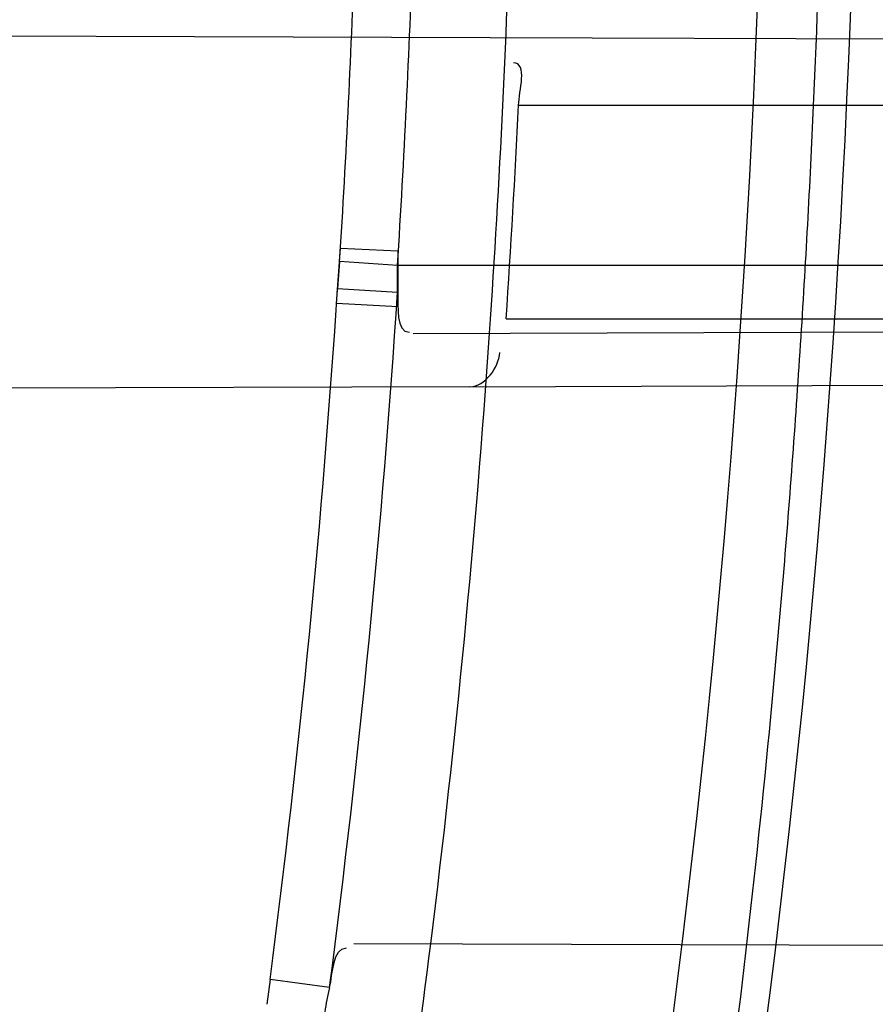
# Model space of a CAD drawing. Header units: millimetres. Extents: x 0 to 297, y 0 to 210.
# Tile 32 of 256: x 146.1884 to 146.2165, y 91.0233 to 91.0556. Entities that reach past the tile are written whole.
import ezdxf

# ---------------------------------------------------------------- set-up
doc = ezdxf.new("R2010")
doc.units = ezdxf.units.MM
doc.header["$LTSCALE"] = 16.335
doc.layers.get('0').update_dxf_attribs({"linetype": 'CONTINUOUS'})
for name, color, linetype in [('01_GLOBAL', 7, 'CONTINUOUS'), ('INTFCLR_1', 7, 'CONTINUOUS'), ('INTFCLR_144815', 7, 'CONTINUOUS')]:
    doc.layers.add(name, color=color, linetype=linetype)

msp = doc.modelspace()

# ---------------------------------------------------------------- linework, layer by layer
at = {"color": 7, "linetype": 'Continuous'}
msp.add_circle((146.8548034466, 92.13446435), 2.66, dxfattribs=at)
at = {"color": 9, "linetype": 'Continuous'}
msp.add_arc((146.8548034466, 92.13446435), 2.6259090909, 182.9674534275, 267.0325465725, dxfattribs=at)
at = {"layer": '01_GLOBAL', "color": 7, "linetype": 'Continuous'}
msp.add_circle((146.8548034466, 92.13446435), 2.695, dxfattribs=at)
at = {"layer": 'INTFCLR_1', "color": 6, "linetype": 'Continuous'}
for p, q in [((146.1516667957, 91.0551793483), (146.2038547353, 91.0549971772)), ((146.2031934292, 91.0435378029), (146.1508700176, 91.043355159))]:
    msp.add_line(p, q, dxfattribs=at)
at = {"layer": 'INTFCLR_1', "color": 9, "linetype": 'Continuous'}
for p, q in [((146.2038547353, 91.0549971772), (146.2627179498, 91.054791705)), ((146.2047874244, 91.0527686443), (146.2626121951, 91.0527686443)), ((146.2250232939, 91.0475186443), (146.2008186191, 91.0475186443)), ((146.2043853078, 91.0457686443), (146.2622645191, 91.0457686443)), ((146.201328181, 91.04528129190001), (146.2248900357, 91.0453635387)), ((146.2031934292, 91.0435378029), (146.2621692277, 91.04374366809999)), ((146.2230523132, 91.02518016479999), (146.1993861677, 91.0252627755)), ((146.1966336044, 91.0240844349), (146.1965333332, 91.02327370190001)), ((146.198586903, 91.02382699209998), (146.1966336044, 91.0240844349))]:
    msp.add_line(p, q, dxfattribs=at)
at = {"layer": 'INTFCLR_1', "color": 7, "linetype": 'Continuous'}
for p, q in [((146.1988139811, 91.0462655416), (146.1989505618, 91.04807889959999)), ((146.1989505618, 91.04807889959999), (146.2008329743, 91.04799164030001)), ((146.2008329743, 91.04799164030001), (146.2008327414, 91.0461576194)), ((146.1989183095, 91.04764059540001), (146.1988524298, 91.0467640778)), ((146.2008186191, 91.0475186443), (146.1989183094, 91.04764059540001)), ((146.2008183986, 91.0466330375), (146.2008186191, 91.0475186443)), ((146.1988524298, 91.0467640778), (146.2008183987, 91.04663303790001)), ((146.2008327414, 91.0461576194), (146.1988139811, 91.0462655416))]:
    msp.add_line(p, q, dxfattribs=at)
at = {"layer": 'INTFCLR_1', "color": 6, "linetype": 'Continuous'}
for centre, radius, start, end in [((145.8396077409, 91.0702686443), 0.4224162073, 270, 90.00000002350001), ((145.8396077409, 91.0702686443), 0.4014439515, 270, 90.00000002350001), ((145.8396077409, 91.0702686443), 0.3650864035, 356.0768556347, 358.4266729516), ((145.8399817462, 91.0702695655), 0.3615533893, 356.3922519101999, 358.0582108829), ((145.8390281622, 91.070268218), 0.3661776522, 356.1636884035, 357.2608001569), ((145.8396077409, 91.0702686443), 0.3650864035, 350.5419589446, 352.9174824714), ((146.2056222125, 91.0220793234), 0.0072491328, 166.0493197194, 172.5548385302)]:
    msp.add_arc(centre, radius, start, end, dxfattribs=at)
at = {"layer": 'INTFCLR_1', "color": 9, "linetype": 'Continuous'}
for centre, radius, start, end in [((145.8430307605, 91.0702693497), 0.3729410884, 346.8723352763, 13.1275089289), ((145.8429710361, 91.0702686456), 0.3699364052, 346.8756062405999, 13.1243934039), ((145.8420686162, 91.0702713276), 0.3575665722, 356.3712696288, 358.0467813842), ((145.8416671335, 91.0702603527), 0.3579572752, 352.5882820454, 356.2364055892), ((145.8416111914, 91.070268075), 0.359983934, 352.5876833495, 356.2354912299), ((145.8396077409, 91.0702686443), 0.3650864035, 352.9174824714, 356.0768556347)]:
    msp.add_arc(centre, radius, start, end, dxfattribs=at)
for points, knots in [([(146.215167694, 90.9396470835), (146.2159987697, 90.9419085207), (146.2176274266, 90.946474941), (146.2207305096, 90.9557355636), (146.2257654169, 90.97235802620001), (146.2304341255, 90.99186806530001), (146.2335169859, 91.0093050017), (146.2348129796, 91.0182086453), (146.2354818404, 91.02335838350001), (146.2370256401, 91.0362869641), (146.2386297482, 91.0583777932), (146.2383725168, 91.0844410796), (146.2371603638, 91.1013312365), (146.2363978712, 91.10913017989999), (146.2358364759, 91.11431722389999), (146.2341019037, 91.1283170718), (146.2301634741, 91.1507347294), (146.2244881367, 91.17262139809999), (146.2204287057, 91.18561168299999), (146.2189019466, 91.1902581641), (146.2165792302, 91.19710265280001), (146.2113391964, 91.2114121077), (146.2022901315, 91.2324139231), (146.191984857, 91.25225539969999), (146.1848007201, 91.2644679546), (146.1814430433, 91.2699042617), (146.1792124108, 91.2734478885), (146.1731796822, 91.2827676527), (146.1630706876, 91.2970711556), (146.1490288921, 91.31448381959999), (146.1371354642, 91.3275359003), (146.1288272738, 91.33587871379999), (146.1242335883, 91.3402958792), (146.1178598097, 91.34625301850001), (146.1089384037, 91.3540531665), (146.0992814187, 91.3616216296), (146.0931582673, 91.3659756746), (146.0901748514, 91.36797805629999), (146.0877179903, 91.3695554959), (146.0855301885, 91.370872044), (146.0836031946, 91.37188306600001), (146.0825200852, 91.3723860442), (146.0816575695, 91.37269367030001), (146.0810609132, 91.3728329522), (146.0805598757, 91.3727572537), (146.0804622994, 91.37228572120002), (146.0807027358, 91.3717645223), (146.0811202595, 91.37104224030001), (146.0817948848, 91.3701330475), (146.0826939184, 91.36902450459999), (146.0838249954, 91.3677243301), (146.0851758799, 91.36623182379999), (146.086740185, 91.3645487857), (146.0892045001, 91.3619398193), (146.0927127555, 91.3582725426), (146.0992604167, 91.35140180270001), (146.106411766, 91.3436935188), (146.1129263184, 91.3363261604), (146.1169531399, 91.331641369), (146.123428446, 91.3239507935), (146.1333417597, 91.31148785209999), (146.1463378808, 91.2933556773), (146.155744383, 91.27855323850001), (146.1619029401, 91.26801686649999), (146.1660815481, 91.2606062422), (146.1732904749, 91.2470796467), (146.1829180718, 91.22665319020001), (146.189559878, 91.2096229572), (146.192649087, 91.2007931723)], [0, 0, 0, 0, 0.0103790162, 0.0208837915, 0.0420711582, 0.08518389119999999, 0.1071959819, 0.1183353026, 0.1239410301, 0.1295663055, 0.1744258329, 0.2192337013, 0.2417180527, 0.2473539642, 0.2529903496, 0.2641931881, 0.3081223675, 0.3509244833, 0.3614867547, 0.3667496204, 0.3719934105, 0.3926231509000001, 0.4323812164, 0.470412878, 0.488854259, 0.4934078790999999, 0.4979383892, 0.5068921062, 0.5412323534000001, 0.5733304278, 0.6031976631, 0.6172528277, 0.6240454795, 0.630650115, 0.6548352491, 0.6750685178, 0.6834752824, 0.6871962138, 0.6905460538, 0.6960524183, 0.6981915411, 0.6999110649, 0.7012078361, 0.7020914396, 0.7026255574, 0.7031007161, 0.7038824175, 0.7050749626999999, 0.7066970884, 0.7087489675, 0.7112252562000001, 0.7141187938, 0.7174211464, 0.7211233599, 0.729578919, 0.7392839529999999, 0.762009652, 0.7748693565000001, 0.7816473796, 0.7886214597, 0.8181786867, 0.8502212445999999, 0.8846823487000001, 0.8936821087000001, 0.9027944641, 0.9213301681, 0.9597016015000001, 1, 1, 1, 1]), ([(146.0853256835, 91.3712686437), (146.0858354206, 91.3712685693), (146.0884302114, 91.37024205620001), (146.0914097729, 91.3684995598), (146.094679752, 91.36644225), (146.0977098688, 91.3644452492), (146.1039326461, 91.360106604), (146.1137472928, 91.3525690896), (146.1228234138, 91.3447983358), (146.1293077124, 91.3388643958), (146.1339781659, 91.33446754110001), (146.1424222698, 91.3261670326), (146.1545124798, 91.3131819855), (146.1687911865, 91.29585634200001), (146.1790766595, 91.28161812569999), (146.1852148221, 91.2723404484), (146.1874832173, 91.2688147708), (146.1908964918, 91.263408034), (146.1981971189, 91.2512666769), (146.2086731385, 91.2315369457), (146.2178781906, 91.21064109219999), (146.2232089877, 91.19640184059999), (146.2255710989, 91.18959322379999), (146.227123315, 91.18497242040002), (146.2312489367, 91.17205880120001), (146.2370185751, 91.1502981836), (146.2410247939, 91.1279970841), (146.242788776, 91.1140716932), (146.2433595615, 91.1089133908), (146.2441347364, 91.1011583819), (146.2453671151, 91.08436335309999), (146.2456287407, 91.058442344), (146.2439975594, 91.03647449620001), (146.2424282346, 91.02361998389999), (146.2417481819, 91.0184987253), (146.2404303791, 91.0096435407), (146.2372949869, 90.9922981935), (146.2325471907, 90.97289442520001), (146.2274296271, 90.95636879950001), (146.2242749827, 90.9471599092), (146.2226192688, 90.94261896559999), (146.2217743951, 90.9403701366)], [0, 0, 0, 0, 0.0031306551, 0.0166311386, 0.0214593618, 0.0268204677, 0.03892666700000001, 0.0680356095, 0.1027865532, 0.1122690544, 0.1220182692, 0.1421808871, 0.1849821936, 0.2309157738, 0.2799873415, 0.2927705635, 0.2992370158, 0.3057352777, 0.3320402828, 0.3862318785, 0.4428084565, 0.4721382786, 0.4795908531, 0.487069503, 0.5020757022, 0.562848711, 0.6251729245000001, 0.641061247, 0.6490543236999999, 0.6570463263, 0.6889269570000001, 0.7524525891, 0.8160592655, 0.8240370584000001, 0.8319876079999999, 0.8477879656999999, 0.8790177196, 0.9402188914, 0.9703170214, 0.9852457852, 1, 1, 1, 1]), ([(146.192649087, 91.2007931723), (146.1958606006, 91.19161380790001), (146.2016925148, 91.1727509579), (146.207244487, 91.1485054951), (146.2099856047, 91.1323126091), (146.2110878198, 91.12467357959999), (146.2117778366, 91.1195334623), (146.2134659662, 91.10537393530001), (146.2150886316, 91.08202445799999), (146.2148602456, 91.05859212), (146.2140091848, 91.0442666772), (146.2136200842, 91.03903900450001), (146.2129629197, 91.0312586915), (146.2111506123, 91.0146916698), (146.206931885, 90.9897134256), (146.2017743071, 90.9689710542), (146.19827327, 90.95706681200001), (146.1968531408, 90.95239866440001), (146.1942959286, 90.9443911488), (146.1888936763, 90.9289345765), (146.1802622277, 90.90786547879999), (146.171382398, 90.8897741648), (146.1656550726, 90.8792145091), (146.1635773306, 90.8754900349), (146.1604900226, 90.8700564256), (146.1538400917, 90.8588573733), (146.1432874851, 90.8427416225), (146.130351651, 90.82515020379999), (146.1210235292, 90.81367435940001), (146.1156460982, 90.8073755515), (146.113618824, 90.80502464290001), (146.1101975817, 90.8011144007), (146.1038773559, 90.7940784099), (146.096999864, 90.7867494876), (146.0907938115, 90.7802607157), (146.0870749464, 90.7763572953), (146.0841227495, 90.7731700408), (146.082218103, 90.7709636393), (146.0811689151, 90.76956887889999), (146.0807337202, 90.7688287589), (146.0804699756, 90.768297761), (146.0805812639, 90.7676067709), (146.0820539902, 90.76790723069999), (146.0836740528, 90.7686837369), (146.0866075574, 90.7702696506), (146.0894057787, 90.77205211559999), (146.0917034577, 90.7735832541), (146.0931778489, 90.7745970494), (146.0956556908, 90.77633123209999), (146.0996186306, 90.7792326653), (146.1051563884, 90.78353748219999), (146.1134349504, 90.79034993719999), (146.1208444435, 90.79699512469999), (146.1273278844, 90.803212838), (146.1319747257, 90.8077988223), (146.1403493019, 90.8164335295), (146.1522854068, 90.8298984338), (146.1663008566, 90.8478011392), (146.1763364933, 90.8624671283), (146.1823017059, 90.8720054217), (146.1845040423, 90.87562926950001), (146.1878179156, 90.8811894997), (146.1948947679, 90.8936741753), (146.2049952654, 90.9139390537), (146.2119439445, 90.93087495), (146.2151676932, 90.9396470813)], [0, 0, 0, 0, 0.0419354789, 0.08505031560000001, 0.1071497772, 0.1127379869, 0.1183317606, 0.1295131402, 0.1742263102, 0.2191466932, 0.230445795, 0.2361065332, 0.241751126, 0.2641147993, 0.3079545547, 0.3508736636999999, 0.3561840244, 0.3614616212, 0.3719139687, 0.3924297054, 0.4320526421, 0.4700131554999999, 0.4792642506, 0.483852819, 0.4884035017, 0.5062126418, 0.5400088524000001, 0.5714206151, 0.6003317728, 0.6037560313, 0.6071340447, 0.6137178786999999, 0.6261602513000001, 0.6479155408, 0.6570536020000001, 0.6648783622, 0.6711643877, 0.6757843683, 0.6774462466, 0.6786751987, 0.6794900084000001, 0.6799813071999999, 0.6813020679, 0.6842478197, 0.6888651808, 0.6950795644, 0.6987591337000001, 0.70073729, 0.7027989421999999, 0.7117993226, 0.7219139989, 0.7330405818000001, 0.7580265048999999, 0.7648041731, 0.7717766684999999, 0.7861782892, 0.816667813, 0.8493175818, 0.8841610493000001, 0.8932352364, 0.8978283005, 0.9024468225, 0.9211469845, 0.9596997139, 1, 1, 1, 1]), ([(146.0853256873, 90.7692686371), (146.0851880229, 90.76926865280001), (146.0848509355, 90.76933511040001), (146.0848682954, 90.76994105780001), (146.0852289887, 90.7705644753), (146.0858526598, 90.7714910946), (146.0868032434, 90.7726443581), (146.0886356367, 90.7747215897), (146.090803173, 90.7769929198), (146.093215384, 90.77947858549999), (146.0959839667, 90.7823063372), (146.1017014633, 90.78813019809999), (146.1087122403, 90.79541364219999), (146.1151564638, 90.8024097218), (146.1186445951, 90.80629812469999), (146.1207113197, 90.8086358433), (146.1261908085, 90.8148966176), (146.1356953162, 90.82630389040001), (146.1488811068, 90.8438006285), (146.1596415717, 90.8598377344), (146.1664241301, 90.87098636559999), (146.1695721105, 90.8763942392), (146.1716900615, 90.88010002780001), (146.1775256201, 90.8906021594), (146.1865751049, 90.9085978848), (146.1953782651, 90.9295730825), (146.2008882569, 90.9449633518), (146.2034958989, 90.9529350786), (146.2049438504, 90.9575818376), (146.2085119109, 90.96942638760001), (146.2137695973, 90.9900678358), (146.2180725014, 91.0149384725), (146.2199207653, 91.0314342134), (146.2205908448, 91.0391798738), (146.2209875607, 91.0443838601), (146.221855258, 91.0586438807), (146.2220882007, 91.0819731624), (146.2204334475, 91.1052178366), (146.2187124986, 91.1193111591), (146.218008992, 91.1244278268), (146.2168850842, 91.13203296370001), (146.2140893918, 91.1481570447), (146.2084266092, 91.17229781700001), (146.202482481, 91.1910654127), (146.1992099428, 91.20019722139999)], [0, 0, 0, 0, 0.0008731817, 0.001718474, 0.0032338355, 0.0055641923, 0.008732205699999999, 0.0127298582, 0.0231213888, 0.0286463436, 0.0346993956, 0.04822263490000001, 0.0804125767, 0.0988155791, 0.1085508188, 0.1135449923, 0.1186070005, 0.1613231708, 0.2076862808, 0.2575123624, 0.2837454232, 0.2904461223, 0.2972015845, 0.3108183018, 0.3666504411, 0.4248609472, 0.4549769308, 0.4703146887, 0.4780576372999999, 0.4858477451, 0.5487776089, 0.6130123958, 0.6457680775, 0.6540347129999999, 0.6623246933, 0.6788711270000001, 0.74464742, 0.8101273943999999, 0.8265053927, 0.8346996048, 0.8428861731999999, 0.8752668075, 0.9384714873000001, 1, 1, 1, 1])]:
    msp.add_open_spline(points, degree=3, knots=knots, dxfattribs=at)
at = {"layer": 'INTFCLR_1', "color": 6, "linetype": 'Continuous'}
for points, knots in [([(146.1150652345, 91.3712686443), (146.1142109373, 91.3712686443), (146.1157546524, 91.3683280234), (146.1170803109, 91.3667058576), (146.1192467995, 91.3638593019), (146.1219201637, 91.3606396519), (146.125337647, 91.3565305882), (146.129332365, 91.3517587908), (146.1336170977, 91.3465688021), (146.1378478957, 91.3413533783), (146.1417862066, 91.33638567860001), (146.1454017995, 91.33172329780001), (146.1486896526, 91.3273866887), (146.1516611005, 91.3233827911), (146.1543369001, 91.3197024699), (146.156743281, 91.3163299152), (146.1589048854, 91.3132456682), (146.1608385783, 91.3104414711), (146.1625660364, 91.3078989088), (146.1641084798, 91.30559694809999), (146.165490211, 91.30350884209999), (146.1667189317, 91.3016311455), (146.1678098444, 91.29994672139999), (146.1687779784, 91.29843810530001), (146.1696459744, 91.2970741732), (146.1706214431, 91.29552968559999), (146.171753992, 91.2937197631), (146.1728766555, 91.29190262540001), (146.1738510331, 91.2903096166), (146.1746912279, 91.2889253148), (146.1756155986, 91.2873892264), (146.1766371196, 91.2856754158), (146.1777643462, 91.28376355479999), (146.1790081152, 91.2816276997), (146.1803754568, 91.2792474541), (146.181880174, 91.2765877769), (146.1835347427, 91.2736124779), (146.1853542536, 91.27027563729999), (146.1873580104, 91.2665190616), (146.1895596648, 91.26228659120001), (146.1919715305, 91.2575132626), (146.194608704, 91.25211957), (146.1974929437, 91.24599442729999), (146.200642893, 91.2390039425), (146.2040752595, 91.23097719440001), (146.207802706, 91.22170867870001), (146.2118351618, 91.2109047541), (146.2161179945, 91.1983172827), (146.2203681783, 91.1842931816), (146.2242872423, 91.1694234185), (146.2276657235, 91.1543820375), (146.2304753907, 91.139299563), (146.2327156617, 91.12423570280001), (146.2343982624, 91.1091881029), (146.2355287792, 91.09419226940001), (146.236117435, 91.07923359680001), (146.2361708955, 91.0643357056), (146.2356951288, 91.04948488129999), (146.2346936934, 91.03468304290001), (146.2331693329, 91.0199420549), (146.2311191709, 91.00523224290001), (146.2285428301, 90.9905732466), (146.2254275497, 90.9759332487), (146.2217708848, 90.96133081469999), (146.2176203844, 90.94696854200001), (146.2132204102, 90.93354429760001), (146.2088852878, 90.9216267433), (146.2048596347, 90.91144843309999), (146.2011587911, 90.9027023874), (146.1977663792, 90.8951298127), (146.1946668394, 90.88853337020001), (146.1918379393, 90.88275133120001), (146.1892594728, 90.8776633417), (146.1869119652, 90.8731715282), (146.1847820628, 90.86920240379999), (146.1828538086, 90.8656918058), (146.1811073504, 90.8625765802), (146.1795253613, 90.85980462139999), (146.1780916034, 90.8573318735), (146.1767959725, 90.85512907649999), (146.1756290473, 90.853169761), (146.1745782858, 90.8514245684), (146.1736278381, 90.8498612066), (146.1727650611, 90.8484544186), (146.1719665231, 90.84716262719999), (146.1711689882, 90.84588214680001), (146.1703111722, 90.8445150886), (146.1693416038, 90.84298277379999), (146.1682509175, 90.8412753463), (146.1670226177, 90.8393723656), (146.1656376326, 90.83725160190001), (146.1640803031, 90.83489670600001), (146.1623329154, 90.8322916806), (146.1603729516, 90.82941522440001), (146.1581781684, 90.826247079), (146.1557236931, 90.8227690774), (146.1529902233, 90.81897164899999), (146.1499514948, 90.81483864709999), (146.1465806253, 90.8103557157), (146.1428687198, 90.80553486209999), (146.1388145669, 90.8003907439), (146.1344498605, 90.7949851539), (146.129996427, 90.7895765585), (146.1258273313, 90.7845911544), (146.1222457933, 90.7802900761), (146.1194492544, 90.7769295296), (146.1171773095, 90.7739602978), (146.1158081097, 90.7722877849), (146.114193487, 90.7692686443), (146.1150652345, 90.7692686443)], [0, 0, 0, 0, 0.0038604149, 0.007501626, 0.0124785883, 0.0188917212, 0.0268498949, 0.0364677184, 0.0470694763, 0.05724446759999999, 0.0668187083, 0.0757144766, 0.08390537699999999, 0.0914099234, 0.09824517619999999, 0.1044667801, 0.1101313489, 0.1152642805, 0.1198589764, 0.1240215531, 0.1277856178, 0.1311734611, 0.1341617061, 0.1368541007, 0.1392736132, 0.1414672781, 0.1451087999, 0.148921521, 0.1511192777, 0.1535471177, 0.1562389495, 0.1592204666, 0.1625628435, 0.1662680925, 0.1703891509, 0.1749670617, 0.1800766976, 0.185772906, 0.1921414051, 0.1993155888, 0.2073311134, 0.2163077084, 0.2264451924, 0.2379233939, 0.2509534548, 0.2658909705, 0.2830621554, 0.3030578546, 0.3259639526, 0.3492662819, 0.3725305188, 0.395610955, 0.4185782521, 0.4413347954, 0.4640172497, 0.4865192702, 0.5089682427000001, 0.5313242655, 0.5536477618, 0.5759939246, 0.5982772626, 0.6207472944, 0.6432362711, 0.6658996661, 0.6887559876, 0.7107777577, 0.7297237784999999, 0.7460531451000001, 0.7602331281, 0.7726347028, 0.7835467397, 0.7931663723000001, 0.8017211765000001, 0.8093215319, 0.8160683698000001, 0.8220757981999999, 0.8274205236, 0.83220661, 0.8364980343, 0.8403367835, 0.8437547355, 0.8468031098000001, 0.8495420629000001, 0.8520223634, 0.8542604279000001, 0.8564046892, 0.8588391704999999, 0.8615533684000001, 0.8645986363, 0.8679945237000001, 0.8717882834, 0.8760445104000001, 0.8807522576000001, 0.8859628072, 0.8917731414, 0.8981681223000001, 0.9051985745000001, 0.9129160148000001, 0.9213486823, 0.930543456, 0.9404096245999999, 0.9509435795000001, 0.9619432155, 0.9720502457, 0.9803711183, 0.9870628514, 0.9922716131, 0.9960607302, 1, 1, 1, 1]), ([(146.1150652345, 90.7692686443), (146.1160387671, 90.7692686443), (146.1177271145, 90.7704064), (146.1203228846, 90.771969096), (146.1232989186, 90.77413160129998), (146.1269787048, 90.7769491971), (146.1313602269, 90.7805465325), (146.136189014, 90.7847397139), (146.1410884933, 90.7892225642), (146.14571304, 90.7936536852), (146.1499506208, 90.7978758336), (146.1538079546, 90.8018604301), (146.1573032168, 90.80558744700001), (146.1604624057, 90.80905244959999), (146.1633068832, 90.8122543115), (146.1658602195, 90.8151952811), (146.1681553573, 90.81789510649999), (146.1702110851, 90.8203595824), (146.1720499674, 90.82260144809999), (146.1736917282, 90.82463420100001), (146.175161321, 90.82647923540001), (146.1764960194, 90.8281758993), (146.177810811, 90.8298661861), (146.1792115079, 90.8316888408), (146.1806985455, 90.83365031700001), (146.1821699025, 90.8356187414), (146.183615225, 90.8375779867), (146.1851191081, 90.83964462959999), (146.1867839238, 90.8419668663), (146.1886446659, 90.84460610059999), (146.1907239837, 90.84761283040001), (146.1930437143, 90.8510418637), (146.1956231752, 90.8549500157), (146.1984823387, 90.8594072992), (146.2016518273, 90.86451166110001), (146.2051614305, 90.8703758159), (146.209038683, 90.87713741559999), (146.2133125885, 90.8849785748), (146.2180078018, 90.8941127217), (146.2231555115, 90.90485947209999), (146.2286552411, 90.91737178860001), (146.2341538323, 90.9312565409), (146.2392951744, 90.9458956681), (146.2438614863, 90.9607345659), (146.2478132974, 90.9756282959), (146.2511637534, 90.9905608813), (146.2539112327, 91.0054533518), (146.2560779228, 91.020346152), (146.2576685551, 91.0351758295), (146.2586982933, 91.04996599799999), (146.2591763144, 91.0647019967), (146.2591102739, 91.07938636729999), (146.2585051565, 91.0940278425), (146.2573642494, 91.1086171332), (146.2556872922, 91.1231604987), (146.2534729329, 91.1376558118), (146.2507211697, 91.1520808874), (146.2474209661, 91.1664680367), (146.2435667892, 91.18079923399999), (146.239139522, 91.1950910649), (146.234151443, 91.20927087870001), (146.2288018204, 91.2228037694), (146.2234345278, 91.2350612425), (146.218408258, 91.24561069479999), (146.2138248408, 91.25458398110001), (146.2096571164, 91.2622864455), (146.2058775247, 91.2689320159), (146.2024553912, 91.2746998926), (146.1993628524, 91.27972662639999), (146.196567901, 91.2841272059), (146.1940471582, 91.2879852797), (146.1917761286, 91.291377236), (146.189737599, 91.2943570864), (146.1879066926, 91.29698229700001), (146.18627007, 91.2992900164), (146.1848016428, 91.3013303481), (146.183482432, 91.3031394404), (146.182221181, 91.3048484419), (146.1809100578, 91.3066048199), (146.1794654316, 91.30851560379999), (146.1779774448, 91.3104564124), (146.1764846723, 91.31237679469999), (146.1749729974, 91.3142966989), (146.1733137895, 91.3163746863), (146.1714604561, 91.3186595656), (146.1693845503, 91.3211749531), (146.1670661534, 91.32393152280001), (146.1644777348, 91.32694376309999), (146.1615962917, 91.33021938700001), (146.1583918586, 91.3337681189), (146.154841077, 91.33758842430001), (146.1509238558, 91.34167085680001), (146.1466153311, 91.3459997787), (146.1419164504, 91.35053715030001), (146.1369054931, 91.3551583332), (146.1319289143, 91.35951049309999), (146.1273729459, 91.3632762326), (146.1235388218, 91.3662278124), (146.1204516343, 91.36848349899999), (146.1177826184, 91.37009623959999), (146.1160568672, 91.3712686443), (146.1150652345, 91.3712686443)], [0, 0, 0, 0, 0.0042187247, 0.0081401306, 0.0133978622, 0.0200459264, 0.0282638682, 0.0379443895, 0.0477615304, 0.05703690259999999, 0.0656973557, 0.0736821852, 0.0810680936, 0.0878383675, 0.0940009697, 0.0996271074, 0.1047154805, 0.1093563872, 0.1135342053, 0.1172803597, 0.1206792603, 0.1237557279, 0.1266349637, 0.1299589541, 0.1337168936, 0.1373013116, 0.1406085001, 0.1442672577, 0.148377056, 0.1529904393, 0.1582606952, 0.164218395, 0.1709303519, 0.1785521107, 0.1871652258, 0.1969659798, 0.2081658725, 0.2209392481, 0.2356613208, 0.2526660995, 0.2725685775, 0.2948769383, 0.3173640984, 0.3397873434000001, 0.3621386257, 0.3841211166, 0.4060891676, 0.4277469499, 0.4493218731, 0.470705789, 0.4919793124, 0.5131981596, 0.5343255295, 0.5554668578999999, 0.5765984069, 0.5977513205, 0.6189954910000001, 0.6402209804, 0.6617015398, 0.6832900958, 0.7050415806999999, 0.7268239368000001, 0.7463339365, 0.7630160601, 0.7774553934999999, 0.7899931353, 0.8009638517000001, 0.8105830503, 0.8190545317, 0.8265380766, 0.8331730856, 0.8390248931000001, 0.8442268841, 0.8488182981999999, 0.8528943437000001, 0.8564866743, 0.8597116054, 0.8625968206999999, 0.8656908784, 0.8692094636, 0.8729771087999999, 0.8762884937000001, 0.879749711, 0.8835661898, 0.8878115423, 0.8924986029, 0.8976989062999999, 0.9034198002, 0.9097088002, 0.9166034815, 0.9241390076, 0.9323094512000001, 0.9411199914, 0.9506041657, 0.9606137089, 0.9706541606, 0.9792553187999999, 0.9862062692, 0.9916647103, 0.9957028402, 1, 1, 1, 1])]:
    msp.add_open_spline(points, degree=3, knots=knots, dxfattribs=at)
for points in [[(146.2047874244, 91.0527686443), (146.2048098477, 91.05323731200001), (146.2050933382, 91.054165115), (146.2046241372, 91.0541667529)], [(146.2008183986, 91.0466330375), (146.2008490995, 91.0461789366), (146.2007532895, 91.04532292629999), (146.2012084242, 91.045324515)], [(146.2031934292, 91.0435378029), (146.2036888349, 91.04353953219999), (146.2041387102, 91.0441622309), (146.204171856, 91.04465652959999)], [(146.1985869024, 91.0238269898), (146.1987009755, 91.0242838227), (146.198676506, 91.0251252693), (146.1991473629, 91.02512362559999)]]:
    msp.add_open_spline(points, degree=3, dxfattribs=at)
at = {"layer": 'INTFCLR_144815', "color": 6, "linetype": 'Continuous'}
for radius in [0.4466793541, 0.4256665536]:
    msp.add_circle((145.8396077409, 91.0702686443), radius, dxfattribs=at)
for radius, start, end in [(0.6157754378, 313.9937911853, 154.5150993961), (0.5947754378, 312.9543589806, 154.5144414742), (0.5751005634, 282.2440355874, 71.2863570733), (0.4537777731, 308.490992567, 51.50900743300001)]:
    msp.add_arc((145.8396077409, 91.0702686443), radius, start, end, dxfattribs=at)
at = {"layer": 'INTFCLR_144815', "color": 9, "linetype": 'Continuous'}
for centre, radius, start, end in [((145.8396077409, 91.0702686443), 0.5712784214, 292.4997540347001, 54.0964566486), ((145.8396102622, 91.0702698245), 0.5153523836, 292.4997540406, 54.09645665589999), ((145.8396077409, 91.0702686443), 0.450734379, 313.8592910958, 46.1407088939)]:
    msp.add_arc(centre, radius, start, end, dxfattribs=at)
at = {"layer": 'INTFCLR_144815', "color": 6, "linetype": 'Continuous'}
for points, knots in [([(146.1515348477, 90.7587687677), (146.1512150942, 90.7587746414), (146.1512119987, 90.7600070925), (146.1517859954, 90.7606977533), (146.1523169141, 90.7616585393), (146.1528921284, 90.7625183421), (146.1535763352, 90.7635215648), (146.1543814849, 90.7646472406), (146.15530592, 90.76590779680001), (146.1563525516, 90.76730531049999), (146.1575225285, 90.7688454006), (146.1588179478, 90.7705337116), (146.1602417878, 90.77237807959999), (146.1617966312, 90.7743862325), (146.1634827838, 90.7765637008), (146.1652973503, 90.7789125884), (146.1672357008, 90.7814334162), (146.169295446, 90.7841302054), (146.1714790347, 90.7870140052), (146.1737896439, 90.7900978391), (146.1762240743, 90.7933873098), (146.1787743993, 90.79688231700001), (146.1814309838, 90.80058082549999), (146.1841860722, 90.80448380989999), (146.1870298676, 90.8085896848), (146.1899514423, 90.8128953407), (146.1929388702, 90.81739609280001), (146.195979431, 90.82208572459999), (146.1990598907, 90.82695665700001), (146.2021667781, 90.832000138), (146.2052866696, 90.837206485), (146.2084064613, 90.8425653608), (146.2115136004, 90.84806604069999), (146.2145962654, 90.85369765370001), (146.2176434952, 90.85944939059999), (146.2206452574, 90.86531064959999), (146.2235925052, 90.87127120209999), (146.2264771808, 90.8773212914), (146.2292921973, 90.88345171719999), (146.2320314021, 90.88965389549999), (146.2346894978, 90.8959198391), (146.2372619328, 90.9022420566), (146.2397453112, 90.90861474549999), (146.2421317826, 90.9150191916), (146.2444188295, 90.9214479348), (146.2466074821, 90.92790255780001), (146.2487002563, 90.9343910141), (146.2506975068, 90.9409155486), (146.2525965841, 90.9474680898), (146.2543963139, 90.95404485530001), (146.2560946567, 90.9606375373), (146.2576905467, 90.9672398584), (146.2591843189, 90.9738506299), (146.2605765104, 90.98046966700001), (146.2618676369, 90.9870969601), (146.2630580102, 90.99373176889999), (146.2641477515, 91.00037227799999), (146.2651369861, 91.0070162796), (146.2660260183, 91.0136624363), (146.2668152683, 91.02031037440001), (146.2675051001, 91.0269596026), (146.2680958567, 91.03360976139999), (146.2685878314, 91.0402603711), (146.2689813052, 91.04691137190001), (146.269276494, 91.05356251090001), (146.2694735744, 91.0602138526), (146.2695726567, 91.0668651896), (146.2695738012, 91.07351660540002), (146.2694770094, 91.08016791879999), (146.2692822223, 91.0868192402), (146.2689893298, 91.0934703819), (146.2685981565, 91.1001213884), (146.2681084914, 91.10677196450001), (146.2675200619, 91.1134219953), (146.2668325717, 91.12007108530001), (146.2660456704, 91.1267189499), (146.2651589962, 91.1333650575), (146.2641721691, 91.140008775), (146.2630848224, 91.1466492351), (146.2618965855, 91.1532855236), (146.2606070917, 91.1599166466), (146.2592161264, 91.1665408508), (146.2577236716, 91.1731557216), (146.25612979, 91.17975889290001), (146.2544344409, 91.1863486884), (146.2526374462, 91.19292404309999), (146.2507388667, 91.199483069), (146.2487392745, 91.2060224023), (146.2466397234, 91.21253772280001), (146.2444415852, 91.21902445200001), (146.2421464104, 91.2254781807), (146.2397562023, 91.2318939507), (146.2372735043, 91.23826617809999), (146.2347014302, 91.24458873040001), (146.2320437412, 91.2508548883), (146.2293049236, 91.2570573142), (146.2264902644, 91.2631880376), (146.2236059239, 91.2692384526), (146.220658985, 91.2751993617), (146.2176574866, 91.2810610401), (146.2146104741, 91.2868132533), (146.211527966, 91.2924454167), (146.2084209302, 91.29794670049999), (146.2053011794, 91.3033062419), (146.2021812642, 91.3085133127), (146.1990742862, 91.31355757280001), (146.1959936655, 91.31842933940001), (146.1929528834, 91.3231198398), (146.189965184, 91.32762147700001), (146.187043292, 91.3319280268), (146.1841991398, 91.3360347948), (146.1814436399, 91.339938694), (146.1787864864, 91.34363828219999), (146.1762360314, 91.34713370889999), (146.1737992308, 91.3504265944), (146.1714816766, 91.35351982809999), (146.1692876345, 91.3564173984), (146.1672201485, 91.3591241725), (146.1652811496, 91.36164570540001), (146.1634716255, 91.36398800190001), (146.1617917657, 91.3661573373), (146.1602410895, 91.3681601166), (146.1588186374, 91.3700026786), (146.1575230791, 91.3716911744), (146.1563528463, 91.37323156), (146.1553062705, 91.3746291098), (146.1543814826, 91.3758897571), (146.1535770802, 91.37701559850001), (146.1528902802, 91.3780187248), (146.1523225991, 91.3788790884), (146.1518630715, 91.37966964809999), (146.151402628, 91.3804116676), (146.1510534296, 91.3817596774), (146.1515348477, 91.3817685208)], [0, 0, 0, 0, 0.0014103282, 0.0032894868, 0.0045784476, 0.006109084, 0.0078878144, 0.009921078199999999, 0.0122159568, 0.0147800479, 0.0176210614, 0.0207450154, 0.0241645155, 0.0278962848, 0.0319450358, 0.0363094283, 0.0409856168, 0.0459681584, 0.0512740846, 0.0569372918, 0.0629614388, 0.06932079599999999, 0.0760170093, 0.0830428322, 0.09038864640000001, 0.09804223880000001, 0.1059886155, 0.1142106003, 0.1226891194, 0.1314036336, 0.1403327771, 0.1494548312, 0.1587482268, 0.1681920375, 0.1777662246, 0.1874518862, 0.1972313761, 0.2070885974, 0.2170088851, 0.2269790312, 0.2369874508, 0.247023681, 0.2570780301, 0.2671479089, 0.2771627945, 0.2871678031, 0.297203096, 0.3072268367, 0.3172573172, 0.3272873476, 0.3372951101, 0.3472786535, 0.3572404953, 0.3671820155, 0.3771057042, 0.38701475, 0.3969071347, 0.4067804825, 0.4166362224, 0.4264761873, 0.4363022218, 0.4461151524, 0.4559173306, 0.4657100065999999, 0.4754958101, 0.4852761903, 0.4950537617, 0.5048299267, 0.514607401, 0.5243876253, 0.5341732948, 0.5439658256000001, 0.5537677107, 0.5635801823, 0.5734055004, 0.5832449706, 0.5931003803, 0.6029729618, 0.6128636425, 0.6227732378, 0.6327028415, 0.6426530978, 0.6526214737, 0.6626060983, 0.6726078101, 0.6826271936, 0.6926651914, 0.7027189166, 0.7127821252, 0.7228511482, 0.7329216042, 0.7429877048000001, 0.7530428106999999, 0.7630790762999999, 0.7730874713, 0.7830577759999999, 0.7929782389, 0.8028356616, 0.8126154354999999, 0.8223014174, 0.8318761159, 0.8413205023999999, 0.8506146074, 0.8597374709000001, 0.8686675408, 0.8773831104, 0.8858627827, 0.8940860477, 0.9020337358, 0.9096886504, 0.9170358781, 0.9240630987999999, 0.9307608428, 0.9371226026, 0.9431446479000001, 0.9488258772, 0.9541674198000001, 0.9591725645, 0.9638462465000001, 0.9681947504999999, 0.9722253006, 0.9759458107, 0.979364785, 0.9824904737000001, 0.9853313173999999, 0.9878955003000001, 0.9901906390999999, 0.9922241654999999, 0.994002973, 0.9955336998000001, 0.9968227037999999, 0.9978766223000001, 1, 1, 1, 1]), ([(146.1616919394, 91.3712686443), (146.1613689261, 91.3712686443), (146.161354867, 91.3700255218), (146.1618990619, 91.3693139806), (146.1624036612, 91.3683331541), (146.1629511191, 91.3674540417), (146.1636029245, 91.3664290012), (146.1643702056, 91.3652789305), (146.1652510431, 91.3639918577), (146.1662478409, 91.3625660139), (146.1673615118, 91.3609958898), (146.1685933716, 91.35927662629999), (146.1699443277, 91.3574028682), (146.1714151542, 91.35536903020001), (146.1730061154, 91.3531695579), (146.1747171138, 91.35079874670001), (146.1765473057, 91.34825122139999), (146.1784952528, 91.3455217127), (146.1805585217, 91.34260561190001), (146.1827337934, 91.3394988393), (146.1850166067, 91.33619825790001), (146.187401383, 91.332701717), (146.1898813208, 91.3290083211), (146.1924484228, 91.32511854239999), (146.1950935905, 91.32103426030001), (146.1978067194, 91.31675882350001), (146.2005768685, 91.3122970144), (146.2033924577, 91.3076549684), (146.2062415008, 91.3028400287), (146.2091118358, 91.2978605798), (146.2119913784, 91.29272580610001), (146.2148683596, 91.2874454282), (146.2177314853, 91.2820295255), (146.2205700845, 91.27648833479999), (146.2233742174, 91.2708320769), (146.2261347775, 91.2650707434), (146.2288435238, 91.2592139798), (146.2314930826, 91.2532710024), (146.2340769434, 91.24725050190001), (146.2365894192, 91.2411606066), (146.2390255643, 91.2350089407), (146.2413812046, 91.22880240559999), (146.2436527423, 91.2225475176), (146.2458372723, 91.21624994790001), (146.2479322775, 91.2099152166), (146.2499358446, 91.2035479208), (146.2518463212, 91.19715263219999), (146.2536625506, 91.1907330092), (146.255383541, 91.184292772), (146.2570086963, 91.17783475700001), (146.2585375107, 91.17136193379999), (146.2599697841, 91.16487642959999), (146.261305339, 91.1583806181), (146.262544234, 91.1518760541), (146.2636865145, 91.1453645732), (146.2647323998, 91.1388472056), (146.265682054, 91.1323253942), (146.2665357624, 91.1257998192), (146.2672937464, 91.1192715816), (146.2679563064, 91.1127410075), (146.2685236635, 91.1062089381), (146.2689960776, 91.09967549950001), (146.2693737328, 91.09314134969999), (146.2696568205, 91.0866064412), (146.2698454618, 91.08007129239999), (146.2699397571, 91.07353577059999), (146.2699397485, 91.0670003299), (146.2698454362, 91.06046482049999), (146.2696567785, 91.053929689), (146.2693736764, 91.0473948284), (146.2689960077, 91.0408607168), (146.2685235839, 91.0343273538), (146.2679562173, 91.0277953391), (146.2672936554, 91.0212648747), (146.2665356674, 91.0147367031), (146.2656819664, 91.0082112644), (146.2647323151, 91.0016895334), (146.263686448, 90.9951723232), (146.2625441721, 90.9886608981), (146.2613053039, 90.982156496), (146.2599697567, 90.975660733), (146.2585375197, 90.9691753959), (146.257008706, 90.96270257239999), (146.2553835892, 90.9562447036), (146.2536625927, 90.949804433), (146.2518464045, 90.94338494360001), (146.2499359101, 90.9369895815), (146.2479323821, 90.9306223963), (146.2458373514, 90.92428757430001), (146.2436528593, 90.9179901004), (146.2413812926, 90.9117351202), (146.2390256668, 90.90552861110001), (146.2365895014, 90.899376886), (146.2340770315, 90.8932869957), (146.2314931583, 90.88726645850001), (146.2288435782, 90.88132342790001), (146.2261348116, 90.875466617), (146.2233742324, 90.86970524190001), (146.2205700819, 90.8640489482), (146.2177314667, 90.8585077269), (146.2148683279, 90.8530918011), (146.2119913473, 90.8478114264), (146.2091118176, 90.84267667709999), (146.2062415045, 90.8376972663), (146.2033924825, 90.8328823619), (146.200576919, 90.82824035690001), (146.1978068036, 90.82377859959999), (146.1950937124, 90.8195032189), (146.1924485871, 90.815418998), (146.1898815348, 90.8115292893), (146.1874016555, 90.8078359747), (146.1850169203, 90.8043394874), (146.1827341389, 90.8010389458), (146.1805588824, 90.7979321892), (146.1784956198, 90.79501609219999), (146.1765476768, 90.7922865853), (146.1747174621, 90.7897390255), (146.1730064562, 90.78736820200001), (146.1714154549, 90.7851686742), (146.1699446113, 90.78313481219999), (146.1685936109, 90.7812609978), (146.1673617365, 90.7795417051), (146.1662480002, 90.7779715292), (146.1652512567, 90.7765456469), (146.1643701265, 90.7752585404), (146.1636036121, 90.7741083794), (146.1629493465, 90.7730834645), (146.1624091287, 90.7722038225), (146.1619724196, 90.7713972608), (146.1615362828, 90.7706337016), (146.1612048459, 90.7692686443), (146.1616919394, 90.7692686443)], [0, 0, 0, 0, 0.0014863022, 0.0034583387, 0.00480742, 0.0064070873, 0.008263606, 0.0103831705, 0.0127725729, 0.0154385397, 0.018388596, 0.0216299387, 0.0251705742, 0.0290176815, 0.0331791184, 0.0376612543, 0.0424708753, 0.0476126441, 0.053091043, 0.05890788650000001, 0.0650637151, 0.071556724, 0.0783824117, 0.08553378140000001, 0.09300120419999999, 0.1007725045, 0.1088330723, 0.1171662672, 0.125753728, 0.1345758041, 0.1436120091, 0.1528416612, 0.1622443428, 0.1717998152, 0.1814887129, 0.1912927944, 0.2011949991, 0.2111795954, 0.2212322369, 0.2313400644, 0.2414915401, 0.251676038, 0.2618853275, 0.272110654, 0.2823462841, 0.2925853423, 0.3028240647, 0.3130572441, 0.3232827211, 0.3334966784, 0.3436983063, 0.353884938, 0.364056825, 0.3742120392, 0.3843517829, 0.3944749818, 0.4045834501, 0.4146764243, 0.4247563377, 0.4348229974, 0.4448791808, 0.4549248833, 0.4649631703, 0.4749943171, 0.4850215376, 0.4950452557, 0.505068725, 0.5150924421, 0.5251196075, 0.5351507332, 0.5451888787, 0.5552345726, 0.5652905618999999, 0.5753571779, 0.5854368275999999, 0.5955298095, 0.6056379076, 0.615761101, 0.6259004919, 0.6360558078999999, 0.6462271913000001, 0.6564139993, 0.6666151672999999, 0.6768294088, 0.6870543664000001, 0.6972879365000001, 0.7075261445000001, 0.7177656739, 0.7280008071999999, 0.7382265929, 0.7484354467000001, 0.7586203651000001, 0.7687717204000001, 0.7788795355, 0.7889322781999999, 0.7989169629, 0.8088192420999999, 0.8186233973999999, 0.8283123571, 0.8378678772, 0.8472706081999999, 0.8565002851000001, 0.8655364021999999, 0.8743584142, 0.8829458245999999, 0.8912789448, 0.8993394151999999, 0.9071106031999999, 0.9145779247, 0.9217291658, 0.9285546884, 0.9350475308, 0.9412033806, 0.9470201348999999, 0.9524985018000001, 0.9576403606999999, 0.9624499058, 0.9669322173, 0.9710936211, 0.9749409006, 0.978481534, 0.9817230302, 0.984673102, 0.9873392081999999, 0.9897286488, 0.9918483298, 0.9937048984, 0.9953046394, 0.9966537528, 0.9977587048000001, 1, 1, 1, 1]), ([(146.2419187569, 91.0702686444), (146.2419187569, 91.06613607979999), (146.2417972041, 91.05786639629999), (146.2412501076, 91.0454639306), (146.2403370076, 91.0330611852), (146.2390551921, 91.0206591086), (146.2374020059, 91.0082597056), (146.2353745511, 90.9958666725), (146.2329686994, 90.9834856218), (146.2301810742, 90.97112470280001), (146.2270107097, 90.95879507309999), (146.2234550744, 90.94651340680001), (146.2195175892, 90.9342992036), (146.2152018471, 90.92217797), (146.2105195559, 90.91018200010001), (146.2054865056, 90.8983497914), (146.2001294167, 90.88672936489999), (146.1944851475, 90.87537681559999), (146.1886034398, 90.864358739), (146.1825493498, 90.85374803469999), (146.1764022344, 90.8436226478), (146.1702548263, 90.83406187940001), (146.1642079, 90.8251386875), (146.1583638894, 90.81691313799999), (146.1528175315, 90.8094256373), (146.1476486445, 90.8026921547), (146.1429171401, 90.7967071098), (146.1386605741, 90.79144619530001), (146.1349015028, 90.7868682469), (146.1316394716, 90.7829304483), (146.1288735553, 90.7795769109), (146.1265811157, 90.7767756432), (146.1247678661, 90.7744523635), (146.1233636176, 90.77265634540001), (146.1224842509, 90.77114967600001), (146.1217601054, 90.7703143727), (146.1218564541, 90.7692686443), (146.1221340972, 90.7692686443)], [0, 0, 0, 0, 0.0373969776, 0.0748305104, 0.1123278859, 0.1499208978, 0.1876426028, 0.2255106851, 0.2635438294, 0.3017616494, 0.3401610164, 0.3787310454, 0.4174490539, 0.4562752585, 0.4951477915, 0.5339633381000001, 0.5726158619, 0.6109244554, 0.6486768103, 0.6856239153, 0.7214601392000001, 0.7558561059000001, 0.7884730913, 0.8189949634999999, 0.8471589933, 0.8727898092, 0.8958085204, 0.9161981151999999, 0.9340282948, 0.9494114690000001, 0.9624736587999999, 0.9733586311, 0.9821878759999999, 0.9890812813, 0.9941468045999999, 0.9974875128, 1, 1, 1, 1]), ([(146.1415550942, 90.7587687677), (146.1412445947, 90.7587743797), (146.1412273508, 90.7599724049), (146.1418093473, 90.7606387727), (146.1423391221, 90.7615699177), (146.1429159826, 90.7624033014), (146.1436016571, 90.7633763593), (146.1444091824, 90.7644685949), (146.145336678, 90.7656922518), (146.1463871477, 90.7670492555), (146.1475618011, 90.7685451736), (146.1488622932, 90.77018488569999), (146.150290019, 90.7719740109), (146.1518464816, 90.77391869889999), (146.1535329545, 90.7760254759), (146.1553505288, 90.77830129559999), (146.157299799, 90.78075322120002), (146.1593809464, 90.7833885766), (146.1615932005, 90.78621431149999), (146.1639344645, 90.7892365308), (146.1664007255, 90.7924596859), (146.1689860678, 90.79588646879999), (146.1716830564, 90.7995181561), (146.1744830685, 90.8033548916), (146.1773763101, 90.8073955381), (146.180351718, 90.81163732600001), (146.1833970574, 90.81607573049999), (146.1864992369, 90.8207046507), (146.1896445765, 90.82551653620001), (146.1928191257, 90.8305026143), (146.1960089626, 90.8356531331), (146.1992004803, 90.8409576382), (146.2023806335, 90.8464052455), (146.205537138, 90.85198490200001), (146.2086586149, 90.8576856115), (146.2117346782, 90.863496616), (146.2147559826, 90.8694075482), (146.2177142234, 90.8754085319), (146.2206021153, 90.8814902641), (146.2234133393, 90.88764405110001), (146.2261424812, 90.893861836), (146.2287849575, 90.9001361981), (146.2313369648, 90.90646040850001), (146.2337953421, 90.91282827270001), (146.2361575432, 90.91923421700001), (146.238421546, 90.9256732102), (146.2405857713, 90.93214070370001), (146.2426490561, 90.93863268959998), (146.2446105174, 90.9451454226), (146.2464696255, 90.95167578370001), (146.2482260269, 90.9582208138), (146.249879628, 90.96477812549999), (146.2514304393, 90.9713454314), (146.252878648, 90.9779209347), (146.2542244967, 90.9845029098), (146.2554683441, 90.9910900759), (146.2566105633, 90.997681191), (146.2576515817, 91.0042753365), (146.2585918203, 91.01087163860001), (146.2594317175, 91.01746950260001), (146.2601716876, 91.0240684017), (146.260812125, 91.0306679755), (146.2613533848, 91.03726792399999), (146.2617957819, 91.0438680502), (146.2621395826, 91.05046822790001), (146.2623849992, 91.0570683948), (146.2625321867, 91.06366852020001), (146.2625648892, 91.0680687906), (146.2625648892, 91.0702686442)], [0, 0, 0, 0, 0.0027272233, 0.00637693, 0.0088871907, 0.0118720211, 0.0153444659, 0.0193180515, 0.02380733, 0.0288260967, 0.0343890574, 0.0405101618, 0.0472051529, 0.05449051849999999, 0.0623846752, 0.0709044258, 0.0800682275, 0.08989261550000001, 0.1003941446, 0.1115838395, 0.1234656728, 0.1360350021, 0.1492811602, 0.1631910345, 0.1777467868, 0.1929237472, 0.2086919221, 0.2250163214, 0.241858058, 0.2591751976, 0.2769240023, 0.2950599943, 0.3135389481, 0.3323178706, 0.3513557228, 0.3706138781, 0.3900565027, 0.40965088, 0.4293672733, 0.4491790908, 0.4690627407, 0.4889974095, 0.5089649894, 0.5289504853, 0.5489397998, 0.5689220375, 0.5888883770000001, 0.6088300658, 0.6287418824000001, 0.6486179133, 0.6684555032, 0.6882511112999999, 0.7080041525, 0.7277129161, 0.7473782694, 0.7670001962, 0.7865808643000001, 0.8061213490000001, 0.8256243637, 0.8450923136, 0.8645285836, 0.8839363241, 0.9033192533, 0.9226811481, 0.9420259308, 0.9613578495, 0.9806810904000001, 1, 1, 1, 1]), ([(146.1691690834, 90.7763969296), (146.1687851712, 90.7764036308), (146.1689546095, 90.7779189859), (146.1697315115, 90.7790599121), (146.1708843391, 90.7812089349), (146.1725602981, 90.7837422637), (146.1747341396, 90.7870099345), (146.1774252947, 90.7909276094), (146.1806308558, 90.7955824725), (146.1842332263, 90.8008456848), (146.1879731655, 90.8063911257), (146.1915725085, 90.81184155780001), (146.1948750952, 90.81694711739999), (146.1978706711, 90.8216835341), (146.200574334, 90.826050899), (146.2030116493, 90.8300665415), (146.2051949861, 90.833734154), (146.2071471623, 90.8370715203), (146.2088885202, 90.8400980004), (146.2104549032, 90.84286235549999), (146.2119718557, 90.8455760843), (146.2135082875, 90.84836552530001), (146.215040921, 90.85119346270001), (146.216458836, 90.8538498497), (146.2177089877, 90.85622567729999), (146.2188113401, 90.8583465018), (146.2197838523, 90.8602379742), (146.2206875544, 90.8620133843), (146.221596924, 90.86381876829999), (146.2225851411, 90.86580179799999), (146.2236776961, 90.86802093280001), (146.2248886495, 90.8705142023), (146.2262310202, 90.8733218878), (146.2277173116, 90.8764866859), (146.2293581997, 90.88005189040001), (146.231170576, 90.88408194), (146.2331660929, 90.8886406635), (146.2353605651, 90.893809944), (146.2377752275, 90.89970198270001), (146.2404300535, 90.9064559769), (146.24333995, 90.91423982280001), (146.2465092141, 90.923233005), (146.2499429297, 90.93370532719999), (146.25355238, 90.94574839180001), (146.2570962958, 90.95895711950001), (146.2603400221, 90.9727381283), (146.2631548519, 90.98660551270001), (146.265532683, 91.00051874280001), (146.2674745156, 91.0144574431), (146.268982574, 91.02842891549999), (146.2700557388, 91.0423940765), (146.2706967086, 91.05634558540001), (146.270839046, 91.0656329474), (146.270839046, 91.0702686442)], [0, 0, 0, 0, 0.0036397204, 0.0085369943, 0.0157954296, 0.0255088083, 0.0378134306, 0.0528137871, 0.0706279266, 0.09136563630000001, 0.1132788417, 0.1340284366, 0.1532798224, 0.1709168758, 0.1871507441, 0.2019689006, 0.2154440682, 0.2276101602, 0.2386187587, 0.2485421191, 0.257728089, 0.268088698, 0.2787291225, 0.288218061, 0.2966314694, 0.3041773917, 0.3108751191, 0.3167920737, 0.3230614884, 0.3300369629, 0.337794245, 0.3465081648, 0.3563110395, 0.3672939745, 0.3796510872, 0.3935134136, 0.4091801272, 0.426821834, 0.4467452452, 0.4695381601, 0.4956096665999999, 0.5255127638, 0.5599184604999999, 0.6000687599, 0.6446728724, 0.6895337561, 0.7342496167, 0.7787833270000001, 0.8233104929, 0.8676315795, 0.9119694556, 0.9560574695, 1, 1, 1, 1]), ([(146.2915000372, 91.0702686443), (146.2915000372, 91.0656668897), (146.2913516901, 91.0564528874), (146.2906831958, 91.04263355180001), (146.2895662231, 91.0288129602), (146.2879983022, 91.01500121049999), (146.2859760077, 91.0012047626), (146.2834956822, 90.98743285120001), (146.2805540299, 90.97369860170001), (146.2771490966, 90.9600203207), (146.2732813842, 90.946422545), (146.2689552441, 90.93293679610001), (146.2641806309, 90.9196029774), (146.2589753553, 90.9064705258), (146.2533674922, 90.89359942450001), (146.2473981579, 90.8810606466), (146.2411238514, 90.868935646), (146.2346184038, 90.85731473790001), (146.2279729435, 90.84629298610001), (146.2212937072, 90.8359645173), (146.2146967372, 90.8264146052), (146.2082996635, 90.8177115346), (146.2022127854, 90.80990025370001), (146.1965301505, 90.80299859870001), (146.1913244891, 90.7969993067), (146.1866450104, 90.7918719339), (146.1825199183, 90.7875770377), (146.1789594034, 90.7840514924), (146.1759636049, 90.78127647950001), (146.1735201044, 90.77911083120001), (146.1713967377, 90.777571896), (146.1700017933, 90.7763824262), (146.1691691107, 90.7763969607)], [0, 0, 0, 0, 0.0421285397, 0.08434683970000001, 0.1266414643, 0.1690446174, 0.2115817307, 0.2542734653, 0.2971305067, 0.3401457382, 0.3832945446, 0.4265305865, 0.4697791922, 0.5129300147, 0.5558322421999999, 0.5982870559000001, 0.6400420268, 0.6807938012, 0.7201892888, 0.7578469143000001, 0.7933806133, 0.8264335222, 0.8567170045, 0.8840287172, 0.9082689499, 0.9294277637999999, 0.9475672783, 0.9627965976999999, 0.9752495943, 0.9850650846, 0.9923757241, 1, 1, 1, 1])]:
    msp.add_open_spline(points, degree=3, knots=knots, dxfattribs=at)
at = {"layer": 'INTFCLR_144815', "color": 9, "linetype": 'Continuous'}
for points, knots in [([(146.2905583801, 91.0530357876), (146.2902266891, 91.04387520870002), (146.2889817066, 91.02477107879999), (146.2859719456, 91.00087783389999), (146.2832094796, 90.98498618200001), (146.2818037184, 90.97773275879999), (146.2808361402, 90.9729381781), (146.278087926, 90.9600826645), (146.272924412, 90.9396843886), (146.2659889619, 90.9177225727), (146.2606323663, 90.9029457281), (146.2574807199, 90.89477431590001), (146.2527840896, 90.8830634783), (146.246998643, 90.8698745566), (146.2408277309, 90.8571099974), (146.2373125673, 90.8501534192), (146.2322180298, 90.8403495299), (146.2246186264, 90.8266378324), (146.214434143, 90.8098401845), (146.2061929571, 90.7972009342), (146.201041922, 90.78962241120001), (146.1988238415, 90.78640196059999), (146.1974343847, 90.7843940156), (146.1940400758, 90.7795198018), (146.1892021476, 90.77267333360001), (146.1847293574, 90.7663129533), (146.1824599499, 90.7628240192), (146.1814687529, 90.76123952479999), (146.1806206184, 90.75969553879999), (146.1800487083, 90.75848115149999), (146.1799928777, 90.75770548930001), (146.1801506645, 90.7575678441)], [0, 0, 0, 0, 0.0858001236, 0.1790833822, 0.2252548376, 0.2367557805, 0.2482389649, 0.2710367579, 0.3598009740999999, 0.445061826, 0.4864888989, 0.5069045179, 0.5270361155, 0.6045890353, 0.6416374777, 0.6597341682, 0.6775421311, 0.7450519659, 0.8064210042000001, 0.8613741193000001, 0.8862623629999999, 0.8921897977, 0.8979757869, 0.909117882, 0.9477859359, 0.9764348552, 0.98192108, 0.9867019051, 0.9940016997, 0.9980401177, 1, 1, 1, 1]), ([(146.1907030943, 90.76209702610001), (146.1905460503, 90.76222522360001), (146.190609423, 90.7629986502), (146.1912143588, 90.764173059), (146.1920932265, 90.76569055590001), (146.1931216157, 90.7672423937), (146.195475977, 90.7706708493), (146.2001030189, 90.7769189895), (146.2051020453, 90.7836500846), (146.2086099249, 90.78844557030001), (146.2100456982, 90.7904212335), (146.212337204, 90.7935895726), (146.2176564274, 90.801044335), (146.2261654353, 90.8134818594), (146.2366822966, 90.83002168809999), (146.2445343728, 90.8435360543), (146.2497982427, 90.8532012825), (146.253427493, 90.8600548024), (146.259796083, 90.8726262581), (146.2657722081, 90.88562876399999), (146.2706249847, 90.8971799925), (146.2738789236, 90.90523428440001), (146.2794075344, 90.9197951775), (146.2865683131, 90.94144443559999), (146.2919041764, 90.96157232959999), (146.2947436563, 90.9742580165), (146.2957429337, 90.97898732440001), (146.2971943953, 90.9861403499), (146.3000463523, 91.0018099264), (146.3028738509, 91.02324774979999), (146.3041332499, 91.03994014), (146.3044933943, 91.0468263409)], [0, 0, 0, 0, 0.0019511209, 0.0060578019, 0.0135221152, 0.0184240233, 0.0240553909, 0.0535050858, 0.0932797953, 0.1047395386, 0.110689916, 0.1167852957, 0.1423727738, 0.1988288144, 0.2618001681, 0.3309746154, 0.3492045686, 0.3677228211, 0.4056116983, 0.4848284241, 0.5053718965, 0.5261970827, 0.5684309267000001, 0.6552565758, 0.7455309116, 0.7687000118, 0.7803679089, 0.7920523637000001, 0.8389465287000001, 0.9336333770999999, 1, 1, 1, 1])]:
    msp.add_open_spline(points, degree=3, knots=knots, dxfattribs=at)

doc.saveas('drawing.dxf')
